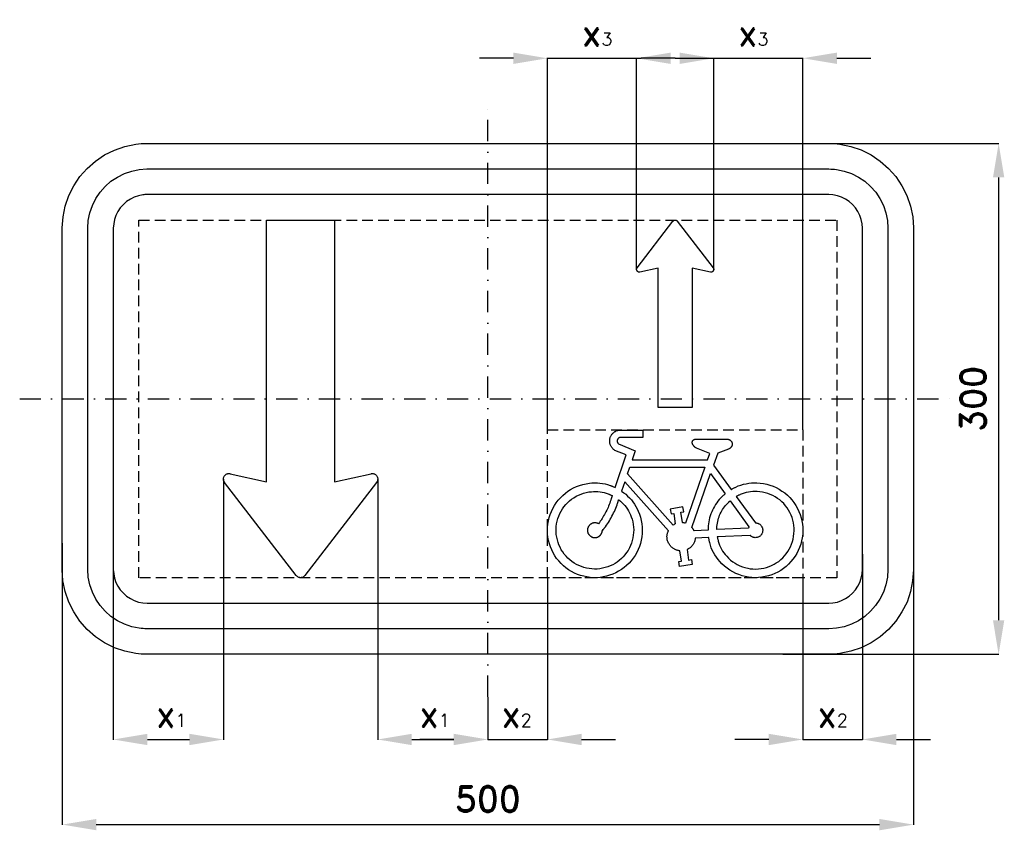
# Model space of a CAD drawing. Header units: millimetres. Extents: x -275 to 303, y -253 to 223.
import ezdxf

# ---------------------------------------------------------------- set-up
doc = ezdxf.new("R2010")
doc.units = ezdxf.units.MM
doc.header["$LTSCALE"] = 5
doc.linetypes.add('ČERCHOVANÁX2', pattern=[2, 1, -0.5, 0, -0.5])
doc.linetypes.add('ČÁRKOVANÁX2', pattern=[1.5, 1, -0.5])
doc.layers.add('Kóty', color=2, linetype='Continuous')
doc.layers.add('Značka', color=7, linetype='Continuous')
doc.styles.get("Standard").update_dxf_attribs({"font": 'romand.shx', "height": 15})
doc.dimstyles.get("Standard").update_dxf_attribs({"dimtxt": 15, "dimasz": 20, "dimexe": 0.18, "dimexo": 0.0625, "dimgap": 7.5, "dimtad": 1, "dimdec": 0, "dimzin": 0, "dimdsep": 46, "dimtxsty": 'Standard', "dimcen": 0.09, "dimadec": 0, "dimazin": 0, "dimtfac": 1, "dimtdec": 0, "dimtofl": 0, "dimtmove": 0, "dimatfit": 3, "dimfxl": 1, "dimtolj": 1, "dimtzin": 0, "dimarcsym": 0})

# ---------------------------------------------------------------- blocks, each defined once
blk = doc.blocks.new('*D0')
at = {"layer": 'Defpoints', "color": 0, "transparency": 16777216}
for p in [(-250, -84.68), (250, -84.68), (250, -250)]:
    blk.add_point(p, dxfattribs=at)
at = {"layer": 'Kóty', "color": 0, "lineweight": -2, "transparency": 16777216}
for p, q in [((-250, -84.74), (-250, -250.18)), ((250, -84.74), (250, -250.18)), ((-230, -250), (230, -250))]:
    blk.add_line(p, q, dxfattribs=at)
at = {"layer": 'Kóty', "color": 0, "transparency": 16777216}
for points in [[(-230, -246.67), (-230, -253.33), (-250, -250)], [(230, -246.67), (230, -253.33), (250, -250)]]:
    blk.add_solid(points, dxfattribs=at)
at = {"layer": 'Kóty', "color": 0, "transparency": 16777216, "insert": (0, -235), "char_height": 15, "attachment_point": 5}
blk.add_mtext('\\A1;500', dxfattribs=at)
blk = doc.blocks.new('*D1')
at = {"layer": 'Defpoints', "color": 0, "transparency": 16777216}
for p in [(173.22, 150), (173.22, -150), (300, -150)]:
    blk.add_point(p, dxfattribs=at)
at = {"layer": 'Kóty', "color": 0, "lineweight": -2, "transparency": 16777216}
for p, q in [((173.28, 150), (300.18, 150)), ((300, 130), (300, -130)), ((173.28, -150), (300.18, -150))]:
    blk.add_line(p, q, dxfattribs=at)
at = {"layer": 'Kóty', "color": 0, "transparency": 16777216}
for points in [[(296.67, 130), (303.33, 130), (300, 150)], [(296.67, -130), (303.33, -130), (300, -150)]]:
    blk.add_solid(points, dxfattribs=at)
at = {"layer": 'Kóty', "color": 0, "transparency": 16777216, "insert": (285, 0), "char_height": 15, "attachment_point": 5, "rotation": 90}
blk.add_mtext('\\A1;300', dxfattribs=at)

msp = doc.modelspace()

# ---------------------------------------------------------------- linework, layer by layer
at = {"layer": 'Kóty'}
for p, q in [((15, 200), (-5, 200)), ((35, -18.2), (35, 200.18)), ((87.35, 76.03), (87.35, 200.18)), ((110, 200), (90, 200)), ((110, 200), (130, 200)), ((132.66, 76.02), (132.66, 200.18)), ((185, -18.2), (185, 200.18)), ((205, 200), (225, 200)), ((-155.35, -47.11), (-155.35, -200.18)), ((-64.73, -47.11), (-64.73, -200.18)), ((-220, -77.3), (-220, -200.18)), ((220, -91.18), (220, -200.18)), ((35, -105.06), (35, -200.18)), ((185, -105.06), (185, -200.18)), ((0, -175.06), (0, -200.18)), ((0, -175.12), (0, -200.18)), ((-200, -200), (-175.35, -200)), ((-44.73, -200), (-20, -200)), ((-20, -200), (-40, -200)), ((55, -200), (75, -200)), ((165, -200), (145, -200)), ((240, -200), (260, -200))]:
    msp.add_line(p, q, dxfattribs=at)
for points in [[(35, 200), (90, 200)], [(130, 200), (185, 200)], [(0, -200), (35, -200)], [(185, -200), (220, -200)]]:
    msp.add_lwpolyline(points, dxfattribs=at)
at = {"layer": 'Kóty', "color": 6, "linetype": 'ČÁRKOVANÁX2', "ltscale": 1.25}
msp.add_lwpolyline([(35, -18.27), (185, -18.27), (185, -105), (35, -105)], close=True, dxfattribs=at)
at = {"layer": 'Kóty'}
for points in [[(15, 203.33), (15, 196.67), (35, 200)], [(107.35, 203.33), (107.35, 196.67), (87.35, 200)], [(112.66, 203.33), (112.66, 196.67), (132.66, 200)], [(205, 203.33), (205, 196.67), (185, 200)], [(-200, -196.67), (-200, -203.33), (-220, -200)], [(-175.35, -196.67), (-175.35, -203.33), (-155.35, -200)], [(-44.73, -196.67), (-44.73, -203.33), (-64.73, -200)], [(-20, -196.67), (-20, -203.33), (0, -200)], [(-20, -196.67), (-20, -203.33), (0, -200)], [(55, -196.67), (55, -203.33), (35, -200)], [(165, -196.67), (165, -203.33), (185, -200)], [(240, -196.67), (240, -203.33), (220, -200)]]:
    msp.add_solid(points, dxfattribs=at)
at = {"layer": 'Značka', "color": 6, "linetype": 'ČERCHOVANÁX2', "ltscale": 2.5}
for points in [[(0, -175), (0, 175)], [(-275, 0), (275, 0)]]:
    msp.add_lwpolyline(points, dxfattribs=at)
at = {"layer": 'Značka', "color": 5}
for points in [[(-200, -150), (-200.2, -150), (-200.4, -150, -0.03216), (-206.8, -149.55), (-213.2, -148.23), (-219.3, -146.15), (-225.1, -143.24), (-230.5, -139.64), (-235.4, -135.35), (-239.6, -130.5), (-243.2, -125.11), (-246.1, -119.33), (-248.2, -113.19), (-249.6, -106.85), (-250, -100.39), (-250, -100.2), (-250, -100), (-250, 100), (-250, 100.2), (-250, 100.39), (-249.5, 106.85), (-248.2, 113.19), (-246.2, 119.33), (-243.2, 125.11), (-239.6, 130.5), (-235.4, 135.35), (-230.5, 139.65), (-225.1, 143.24), (-219.3, 146.13), (-213.2, 148.23), (-206.8, 149.57, -0.036733), (-200.4, 150), (-200.2, 150), (-200, 150), (200, 150), (200.2, 150), (200.4, 150, -0.03216), (206.8, 149.55), (213.2, 148.23), (219.3, 146.15), (225.1, 143.24), (230.5, 139.64), (235.4, 135.35), (239.6, 130.5), (243.2, 125.11), (246.1, 119.33), (248.2, 113.19), (249.6, 106.85), (250, 100.39), (250, 100.2), (250, 100), (250, -100), (250, -100.2), (250, -100.39), (249.5, -106.85), (248.2, -113.19), (246.2, -119.33), (243.2, -125.11), (239.6, -130.5), (235.4, -135.35), (230.5, -139.65), (225.1, -143.24), (219.3, -146.13), (213.2, -148.23), (206.8, -149.57, -0.036738), (200.4, -150), (200.2, -150), (200, -150), (-200, -150)], [(-200, -135), (-200.1, -135), (-200.3, -135, -0.032139), (-204.8, -134.68), (-209.2, -133.76), (-213.5, -132.31), (-217.6, -130.26), (-221.4, -127.75), (-224.7, -124.75), (-227.8, -121.35), (-230.3, -117.58), (-232.3, -113.53), (-233.8, -109.24), (-234.7, -104.79), (-235, -100.28), (-235, -100.14), (-235, -100), (-235, 100), (-235, 100.14), (-235, 100.28), (-234.7, 104.79), (-233.8, 109.24), (-232.3, 113.53), (-230.3, 117.58), (-227.7, 121.35), (-224.7, 124.75), (-221.4, 127.75), (-217.6, 130.26), (-213.5, 132.29), (-209.2, 133.76), (-204.8, 134.7), (-200.3, 135), (-200.1, 135), (-200, 135), (200, 135), (200.1, 135), (200.3, 135, -0.032139), (204.8, 134.68), (209.2, 133.76), (213.5, 132.31), (217.6, 130.26), (221.4, 127.75), (224.7, 124.75), (227.8, 121.35), (230.3, 117.58), (232.3, 113.53), (233.8, 109.24), (234.7, 104.79), (235, 100.28), (235, 100.14), (235, 100), (235, -100), (235, -100.14), (235, -100.28), (234.7, -104.79), (233.8, -109.24), (232.3, -113.53), (230.3, -117.58), (227.7, -121.35), (224.7, -124.75), (221.4, -127.75), (217.6, -130.26), (213.5, -132.29), (209.2, -133.76), (204.8, -134.7), (200.3, -135), (200.1, -135), (200, -135), (-200, -135)], [(-200, -120), (200, -120), (200.1, -120), (200.2, -120), (202.7, -119.82), (205.3, -119.29), (207.7, -118.46), (210, -117.29), (212.2, -115.86), (214.1, -114.14), (215.9, -112.2), (217.3, -110.05), (218.5, -107.73), (219.3, -105.28), (219.8, -102.74), (220, -100.16), (220, -100.08), (220, -100), (220, 100), (220, 100.08), (220, 100.16), (219.8, 102.74), (219.3, 105.28), (218.5, 107.73), (217.3, 110.05), (215.9, 112.2), (214.1, 114.14), (212.2, 115.86), (210, 117.29), (207.7, 118.45), (205.3, 119.29), (202.7, 119.83), (200.2, 120), (200.1, 120), (200, 120), (-200, 120), (-200.1, 120), (-200.2, 120, 0.032114), (-202.7, 119.82), (-205.3, 119.29), (-207.7, 118.46), (-210, 117.29), (-212.2, 115.86), (-214.1, 114.14), (-215.9, 112.2), (-217.3, 110.05), (-218.5, 107.73), (-219.3, 105.28), (-219.8, 102.74), (-220, 100.16), (-220, 100.08), (-220, 100), (-220, -100), (-220, -100.08), (-220, -100.16), (-219.8, -102.74), (-219.3, -105.28), (-218.5, -107.73), (-217.3, -110.05), (-215.9, -112.2), (-214.1, -114.14), (-212.2, -115.86), (-210, -117.29), (-207.7, -118.45), (-205.3, -119.29), (-202.7, -119.83), (-200.2, -120), (-200.1, -120), (-200, -120)], [(-130, 105), (-90, 105), (-90, -48.65), (-68.58, -43.94), (-68.43, -43.91, -0.009986), (-68.27, -43.88, -0.052061), (-67.65, -43.87, -0.052192), (-67.03, -43.98, -0.064974), (-66.31, -44.27, -0.064906), (-65.69, -44.74, -0.064728), (-65.19, -45.34, -0.06468), (-64.86, -46.05, -0.06434), (-64.7, -46.81, -0.063084), (-64.74, -47.59, -0.052238), (-64.9, -48.2, -0.057007), (-65.18, -48.76), (-65.27, -48.89), (-65.36, -49.01), (-107.46, -103.75), (-107.56, -103.86), (-107.65, -103.97, -0.048752), (-108.08, -104.37, -0.048795), (-108.59, -104.67, -0.060747), (-109.27, -104.92, -0.060974), (-110, -105, -0.060662), (-110.73, -104.92, -0.059091), (-111.41, -104.67, -0.048866), (-111.92, -104.37, -0.05341), (-112.35, -103.97), (-112.44, -103.86), (-112.54, -103.75), (-154.64, -49.01), (-154.73, -48.89), (-154.82, -48.76, -0.052047), (-155.1, -48.2, -0.052182), (-155.26, -47.59, -0.064965), (-155.3, -46.81, -0.064903), (-155.14, -46.05, -0.064729), (-154.81, -45.34, -0.064612), (-154.31, -44.74, -0.064247), (-153.69, -44.28, -0.063075), (-152.97, -43.98, -0.052287), (-152.35, -43.86, -0.056953), (-151.73, -43.88), (-151.57, -43.91), (-151.42, -43.94), (-130, -48.65), (-130, 105)], [(120, -5), (100, -5), (100, 76.82), (89.29, 74.47), (89.22, 74.45, -0.009986), (89.14, 74.44, -0.052061), (88.83, 74.43, -0.052192), (88.52, 74.49, -0.064974), (88.16, 74.64, -0.064906), (87.85, 74.87, -0.064728), (87.6, 75.17, -0.06468), (87.43, 75.53, -0.06434), (87.35, 75.91, -0.063084), (87.37, 76.3, -0.052238), (87.45, 76.6, -0.057007), (87.59, 76.88), (87.63, 76.94), (87.68, 77.01), (108.73, 104.38), (108.78, 104.43), (108.83, 104.49, -0.048752), (109.04, 104.68, -0.048795), (109.29, 104.84, -0.060747), (109.64, 104.96, -0.060974), (110, 105, -0.060662), (110.36, 104.96, -0.059091), (110.71, 104.84, -0.048866), (110.96, 104.68, -0.05341), (111.18, 104.49), (111.22, 104.43), (111.27, 104.38), (132.32, 77.01), (132.37, 76.94), (132.41, 76.88, -0.052047), (132.55, 76.6, -0.052182), (132.63, 76.3, -0.064965), (132.65, 75.91, -0.064903), (132.57, 75.53, -0.064729), (132.41, 75.17, -0.064612), (132.16, 74.87, -0.064247), (131.85, 74.64, -0.063075), (131.49, 74.49, -0.052287), (131.18, 74.43, -0.056953), (130.87, 74.44), (130.79, 74.45), (130.71, 74.47), (120, 76.82), (120, -5)], [(141.1, -23.7), (141.2, -23.73), (141.4, -23.76), (141.4, -23.77), (141.4, -23.78), (141.5, -23.81), (141.6, -23.85), (141.7, -23.9), (141.9, -23.95), (142, -24.02), (142.1, -24.09), (142.2, -24.16), (142.3, -24.24), (142.5, -24.35), (142.6, -24.46), (142.7, -24.59), (142.8, -24.72), (142.9, -24.85), (143, -25), (143.1, -25.15), (143.2, -25.3), (143.3, -25.46), (143.3, -25.62), (143.4, -25.78), (143.4, -25.95), (143.5, -26.12), (143.5, -26.29), (143.5, -26.46), (143.5, -26.64), (143.5, -26.87), (143.4, -27.1), (143.4, -27.33), (143.3, -27.55), (143.2, -27.77), (143.1, -27.98), (143, -28.18), (142.8, -28.37), (142.7, -28.52), (142.6, -28.67), (142.5, -28.8), (142.3, -28.93), (142.2, -29.05), (142, -29.16), (141.9, -29.23), (141.8, -29.31), (141.7, -29.32), (141.7, -29.34), (141.5, -29.42), (141.3, -29.49), (135, -31.93), (132.5, -38.86), (142.9, -53.23), (143, -53.19), (143.1, -53.16), (143.3, -53.01), (143.6, -52.86), (143.9, -52.67), (144.3, -52.48), (144.6, -52.3), (145, -52.12), (145.3, -51.95), (145.7, -51.78), (147.1, -51.15), (148.6, -50.62), (150.1, -50.17), (151.7, -49.82), (153.2, -49.55), (154.8, -49.38), (156.4, -49.31, -0.011257), (158, -49.33), (159.9, -49.44), (161.9, -49.68), (163.8, -50.06), (165.7, -50.61), (167.6, -51.27), (169.4, -52.09), (171.1, -53.04), (172.7, -54.11), (174.4, -55.26), (175.9, -56.51), (177.3, -57.87), (178.6, -59.35), (179.8, -60.91), (180.9, -62.56), (181.8, -64.29), (182.7, -66.08), (183.4, -67.91), (184, -69.78), (184.5, -71.69), (184.8, -73.64), (185, -75.61), (185, -77.58), (184.9, -79.54), (184.6, -81.5), (184.3, -83.44), (183.8, -85.34), (183.1, -87.21), (182.3, -89.02), (181.4, -90.78), (180.4, -92.45), (179.2, -94.04), (178, -95.56), (176.6, -97), (175.2, -98.34), (173.7, -99.58), (172, -100.69), (170.3, -101.68), (168.6, -102.54), (166.7, -103.26), (164.8, -103.86), (162.9, -104.36), (161, -104.72), (159, -104.94), (157.1, -105), (155.1, -104.93), (153.1, -104.7), (151.2, -104.33), (149.3, -103.82), (147.4, -103.21), (145.6, -102.48), (143.8, -101.61), (142.1, -100.6), (140.5, -99.48), (139, -98.24), (137.5, -96.89), (136.2, -95.44), (135.2, -94.23), (134.2, -92.97), (133.3, -91.65), (132.5, -90.28), (131.8, -88.88), (131.2, -87.43), (130.7, -85.94), (130.3, -84.43), (130.2, -84.05), (130.1, -83.66), (130, -83.28), (129.9, -82.89), (129.9, -82.51), (129.8, -82.12), (129.7, -81.81), (129.7, -81.5), (129.7, -81.43), (129.6, -81.35), (121.8, -81.74), (121.8, -82.17), (121.8, -82.2), (121.8, -82.22), (121.7, -82.3), (121.7, -82.39), (121.7, -82.5), (121.7, -82.61), (121.6, -83.03), (121.5, -83.45), (121.3, -83.86), (121.2, -84.27), (121, -84.67), (120.8, -85.05), (120.6, -85.43), (120.3, -85.79), (120, -86.14), (119.8, -86.48), (119.5, -86.81), (119.2, -87.12), (118.8, -87.4), (118.5, -87.66), (118.1, -87.91), (117.7, -88.13), (117.6, -88.18), (117.6, -88.23), (117.5, -88.27), (117.4, -88.31), (117.4, -88.32), (117.4, -88.33), (117, -88.53), (117.9, -94.63), (119.6, -94.37), (120, -97.22), (112.5, -98.42), (112.1, -95.57), (113.7, -95.31), (112.7, -89.22), (112.3, -89.16), (111.9, -89.1), (111.8, -89.08), (111.8, -89.07), (111.5, -89), (111.1, -88.91), (110.8, -88.79), (110.4, -88.65), (110, -88.5), (109.7, -88.32), (109.4, -88.13), (109, -87.92), (108.6, -87.64), (108.2, -87.34), (107.9, -87.02), (107.5, -86.67), (107.2, -86.31), (106.9, -85.92), (106.6, -85.52), (106.4, -85.1), (106.1, -84.67), (105.9, -84.22), (105.7, -83.77), (105.6, -83.3), (105.4, -82.83), (105.4, -82.34), (105.3, -81.86), (105.3, -81.37), (105.2, -80.97), (105.2, -80.58), (105.3, -80.19), (105.3, -79.8), (105.4, -79.41), (105.5, -79.03), (105.6, -78.65), (105.7, -78.28), (105.7, -78.19), (105.8, -78.1), (105.8, -78), (105.8, -77.91), (105.9, -77.82), (105.9, -77.73), (105.9, -77.66), (106, -77.59), (106, -77.57), (106, -77.55), (80.4, -48.66), (78.5, -54.16), (79.8, -55.09), (79.8, -55.13), (79.9, -55.18), (80.1, -55.37), (80.4, -55.56), (80.7, -55.8), (81, -56.05), (82.1, -57.07), (83.2, -58.16), (84.3, -59.31), (85.2, -60.53), (86.1, -61.8), (86.9, -63.12), (87.6, -64.5), (88.3, -65.91), (89, -67.7), (89.7, -69.54), (90.1, -71.41), (90.5, -73.32), (90.7, -75.25), (90.7, -77.19), (90.6, -79.12), (90.4, -81.05), (90.1, -82.96), (89.6, -84.85), (89.1, -86.69), (88.3, -88.49), (87.5, -90.24), (86.5, -91.9), (85.4, -93.5), (84.2, -95.01), (82.9, -96.47), (81.5, -97.83), (80.1, -99.09), (78.5, -100.23), (76.8, -101.26), (75.1, -102.16), (73.4, -102.93), (71.5, -103.59), (69.7, -104.14), (67.8, -104.57), (65.9, -104.86), (63.9, -105), (62, -105.01), (60.1, -104.87), (58.1, -104.59), (56.3, -104.17), (54.4, -103.67), (52.6, -103.03), (50.8, -102.27), (49.1, -101.36), (47.4, -100.34), (45.8, -99.2), (44.4, -97.95), (43, -96.6), (41.7, -95.18), (40.4, -93.67), (39.3, -92.09), (38.4, -90.41), (37.5, -88.68), (36.8, -86.88), (36.2, -85.04), (35.7, -83.15), (35.3, -81.25), (35.1, -79.33), (35, -77.4), (35, -75.46), (35.2, -73.53), (35.6, -71.62), (36, -69.74), (36.6, -67.9), (37.3, -66.09), (38.1, -64.33), (39.1, -62.63), (40.1, -61.01), (41.3, -59.47), (42.6, -58.03), (44, -56.68), (45.5, -55.43), (47, -54.27), (48.6, -53.21), (50.3, -52.27), (52.1, -51.46), (53.9, -50.77), (55.8, -50.23), (57.7, -49.82), (59.6, -49.54), (61.1, -49.37), (62.7, -49.29, -0.016811), (64.3, -49.31), (65.8, -49.42), (67.3, -49.62), (68.9, -49.93), (70.3, -50.33), (71.8, -50.82), (72.2, -50.95), (72.5, -51.09), (72.8, -51.2), (73.1, -51.32), (73.2, -51.35), (73.3, -51.37), (74.7, -51.98), (81.2, -32.92), (74.6, -30.25), (74.4, -30.07), (74.1, -29.88), (74, -29.84), (74, -29.8), (73.8, -29.64), (73.6, -29.47), (73.4, -29.25), (73.2, -29.01), (73, -28.76), (72.8, -28.51), (72.6, -28.24), (72.4, -27.96), (72.2, -27.61), (72.1, -27.25), (71.9, -26.88), (71.8, -26.5), (71.7, -26.11), (71.6, -25.71), (71.6, -25.32), (71.6, -24.92), (71.6, -24.52), (71.6, -24.12), (71.6, -23.72), (71.7, -23.33), (71.8, -22.94), (71.9, -22.56), (72.1, -22.19), (72.3, -21.83), (72.4, -21.48), (72.7, -21.13), (72.9, -20.81), (73.1, -20.5), (73.4, -20.2), (73.7, -19.92), (74, -19.66), (74.3, -19.42), (74.6, -19.24), (74.9, -19.07), (75.1, -18.92), (75.4, -18.78), (75.7, -18.65), (76, -18.55), (76.3, -18.48), (76.5, -18.41), (76.6, -18.4), (76.6, -18.39), (76.9, -18.33), (77.3, -18.28), (91, -18.28), (91, -22.61), (77.9, -22.61), (77.8, -22.62), (77.7, -22.64), (77.6, -22.65), (77.6, -22.65), (77.5, -22.67), (77.5, -22.69), (77.4, -22.72), (77.3, -22.76), (77.2, -22.8), (77.1, -22.85), (77, -22.9), (76.9, -22.95), (76.8, -23.03), (76.7, -23.11), (76.6, -23.19), (76.5, -23.29), (76.4, -23.38), (76.3, -23.49), (76.3, -23.6), (76.2, -23.71), (76.2, -23.82), (76.1, -23.94), (76.1, -24.06), (76, -24.19), (76, -24.31), (76, -24.44), (76, -24.57), (75.9, -24.7), (75.9, -24.83), (76, -24.96), (76, -25.09), (76, -25.21), (76, -25.34), (76.1, -25.46), (76.1, -25.58), (76.2, -25.7), (76.2, -25.79), (76.3, -25.88), (76.3, -25.97), (76.4, -26.05), (76.5, -26.13), (76.5, -26.21), (76.6, -26.26), (76.7, -26.32), (76.7, -26.33), (76.7, -26.35), (76.8, -26.41), (76.8, -26.47), (86.6, -30.45), (84.8, -35.79), (129, -35.79), (130.3, -32.11), (122.6, -28.94), (122.5, -28.86), (122.3, -28.78), (122.2, -28.76), (122.2, -28.74), (122.1, -28.66), (121.9, -28.58), (121.8, -28.47), (121.6, -28.36), (121.5, -28.23), (121.3, -28.1), (121.2, -27.96), (121, -27.82), (120.9, -27.63), (120.7, -27.44), (120.6, -27.24), (120.4, -27.03), (120.3, -26.82), (120.2, -26.59), (120.1, -26.36), (120.1, -26.12), (120, -25.99), (120, -25.86), (120, -25.72), (120, -25.59), (120, -25.45), (120, -25.32), (120, -25.19), (120.1, -25.06), (120.1, -24.93), (120.1, -24.8), (120.2, -24.68), (120.3, -24.57), (120.3, -24.45), (120.4, -24.35), (120.5, -24.25), (120.6, -24.16), (120.7, -24.09), (120.8, -24.02), (120.9, -23.96), (121, -23.9), (121.1, -23.86), (121.2, -23.81), (121.2, -23.78), (121.3, -23.76), (121.3, -23.75), (121.4, -23.75), (121.5, -23.72), (121.6, -23.7), (141.1, -23.7)], [(157.1, -72.82), (157.3, -72.83), (157.3, -72.83), (157.3, -72.83), (157.4, -72.83), (157.4, -72.83), (157.5, -72.84), (157.6, -72.84), (157.8, -72.87), (158, -72.91), (158.3, -72.97), (158.5, -73.04), (158.7, -73.12), (159, -73.22), (159.2, -73.33), (159.4, -73.46), (159.7, -73.63), (159.9, -73.81), (160.1, -74.01), (160.4, -74.23), (160.6, -74.47), (160.7, -74.72), (160.9, -74.98), (161, -75.26), (161.2, -75.54), (161.3, -75.82), (161.4, -76.12), (161.4, -76.42), (161.5, -76.73), (161.5, -77.04), (161.5, -77.34), (161.4, -77.65), (161.4, -77.95), (161.3, -78.26), (161.3, -78.55), (161.1, -78.84), (161, -79.12), (160.9, -79.39), (160.7, -79.64), (160.5, -79.89), (160.3, -80.12), (160.1, -80.34), (159.9, -80.55), (159.6, -80.73), (159.4, -80.89), (159.1, -81.04), (158.8, -81.16), (158.5, -81.27), (158.2, -81.36), (157.9, -81.43), (157.6, -81.47), (157.3, -81.49), (157, -81.5), (156.7, -81.47), (156.4, -81.43), (156.1, -81.36), (155.8, -81.3), (155.6, -81.22), (155.4, -81.13), (155.2, -81.02), (154.9, -80.9), (154.7, -80.77), (154.6, -80.66), (154.4, -80.53), (154.4, -80.5), (154.3, -80.47), (154.2, -80.3), (154, -80.13), (134.7, -81.1), (134.7, -81.16), (134.8, -81.22), (134.8, -81.47), (134.9, -81.72), (134.9, -82.03), (135, -82.34), (135.1, -82.65), (135.2, -82.96), (135.2, -83.27), (135.3, -83.58), (135.7, -84.8), (136.1, -85.99), (136.7, -87.15), (137.3, -88.28), (137.9, -89.38), (138.6, -90.44), (139.4, -91.45), (140.3, -92.42), (141.4, -93.58), (142.6, -94.66), (143.8, -95.65), (145.2, -96.54), (146.5, -97.33), (148, -98.01), (149.5, -98.58), (151, -99.05), (152.6, -99.44), (154.1, -99.73), (155.7, -99.89), (157.3, -99.93), (158.9, -99.87), (160.5, -99.67), (162.1, -99.36), (163.6, -98.94), (165.2, -98.45), (166.6, -97.85), (168.1, -97.14), (169.4, -96.33), (170.8, -95.42), (172, -94.41), (173.2, -93.32), (174.2, -92.14), (175.3, -90.91), (176.2, -89.61), (177, -88.25), (177.8, -86.83), (178.4, -85.36), (178.9, -83.84), (179.3, -82.3), (179.6, -80.72), (179.8, -79.14), (179.9, -77.54), (179.9, -75.94), (179.8, -74.35), (179.5, -72.77), (179.1, -71.21), (178.7, -69.69), (178.1, -68.2), (177.4, -66.75), (176.6, -65.34), (175.8, -64), (174.8, -62.72), (173.8, -61.52), (172.6, -60.4), (171.4, -59.37), (170.1, -58.43), (168.8, -57.55), (167.4, -56.77), (165.9, -56.1), (164.4, -55.54), (162.9, -55.08), (161.3, -54.74), (159.7, -54.52), (158.2, -54.4), (156.9, -54.36, 0.015545), (155.6, -54.39), (154.3, -54.5), (153, -54.69), (151.8, -54.95), (150.5, -55.29), (149.3, -55.72), (148.2, -56.22), (147.9, -56.35), (147.6, -56.48), (147.3, -56.62), (147, -56.76), (146.7, -56.91), (146.5, -57.06), (146.2, -57.17), (146, -57.29), (145.9, -57.32), (145.9, -57.35), (157.1, -72.82)]]:
    msp.add_lwpolyline(points, format="xyb", dxfattribs=at)
at = {"layer": 'Značka', "color": 6, "linetype": 'ČÁRKOVANÁX2', "ltscale": 1.25}
msp.add_lwpolyline([(-205, -105), (-205, 105), (205, 105), (205, -105), (-205, -105)], dxfattribs=at)
at = {"layer": 'Značka', "color": 5}
for points in [[(109.2, -67.28), (110.1, -73.38), (110.1, -73.41), (110, -73.44), (109.7, -73.58), (109.4, -73.74), (109.2, -73.9), (108.9, -74.07), (108.8, -74.12), (108.8, -74.16), (82, -43.94), (83.3, -40.12), (127.5, -40.12), (116, -73.02), (116, -73), (115.9, -72.98), (115.6, -72.89), (115.2, -72.82), (114.9, -72.75), (114.6, -72.71), (114.5, -72.7), (114.4, -72.69), (113.4, -66.59), (115, -66.33), (114.6, -63.48), (107.1, -64.68), (107.6, -67.54), (109.2, -67.28)], [(130.8, -43.86), (139.4, -55.73), (139.3, -55.77), (139.3, -55.81), (139.1, -55.98), (138.9, -56.13), (138.7, -56.34), (138.5, -56.54), (138.2, -56.74), (138, -56.95), (137.8, -57.16), (137.6, -57.37), (136.7, -58.23), (135.9, -59.13), (135.1, -60.07), (134.4, -61.05), (133.7, -62.06), (133.1, -63.1), (132.5, -64.17), (132, -65.26), (131.5, -66.37), (131, -67.5), (130.6, -68.65), (130.2, -69.82), (130, -71), (129.7, -72.19), (129.6, -73.39), (129.4, -74.6), (129.4, -74.9), (129.4, -75.2), (129.4, -75.51), (129.4, -75.81), (129.4, -76.12), (129.3, -76.42), (129.3, -76.66), (129.3, -76.9), (129.3, -76.96), (129.3, -77.02), (121.1, -77.44), (121, -77.33), (121, -77.22), (121, -77.2), (121, -77.18), (120.9, -77.1), (120.9, -77.01), (120.8, -76.91), (120.8, -76.81), (120.7, -76.7), (120.6, -76.6), (120.6, -76.5), (120.5, -76.4), (120.4, -76.3), (120.4, -76.2), (120.3, -76.1), (120.2, -76.01), (120.2, -75.91), (120.1, -75.82), (120, -75.74), (120, -75.67), (120, -75.65), (119.9, -75.63), (119.9, -75.54), (119.8, -75.45), (130.8, -43.86)], [(64.5, -73.13), (64.5, -73.11), (64.4, -73.09), (64.3, -73.02), (64.1, -72.96), (63.9, -72.91), (63.7, -72.87), (63.6, -72.86), (63.6, -72.85), (63.5, -72.84), (63.5, -72.83), (63.3, -72.81), (63.1, -72.8), (62.9, -72.79), (62.7, -72.8), (62.7, -72.8), (62.6, -72.81), (62.5, -72.81), (62.5, -72.81), (62.2, -72.84), (62, -72.88), (61.8, -72.93), (61.5, -73), (61.5, -73.02), (61.4, -73.04), (61.3, -73.07), (61.3, -73.09), (61.1, -73.18), (60.8, -73.29), (60.6, -73.41), (60.4, -73.55), (60.4, -73.59), (60.3, -73.62), (60.3, -73.66), (60.2, -73.69), (60, -73.85), (59.8, -74.01), (59.7, -74.19), (59.5, -74.37), (59.5, -74.42), (59.4, -74.47), (59.4, -74.52), (59.4, -74.57), (59.2, -74.77), (59.1, -74.98), (59, -75.2), (58.9, -75.43), (58.9, -75.49), (58.8, -75.54), (58.8, -75.6), (58.8, -75.66), (58.7, -75.89), (58.6, -76.13), (58.6, -76.37), (58.6, -76.61), (58.5, -76.67), (58.5, -76.74), (58.5, -76.8), (58.5, -76.86), (58.5, -77.1), (58.5, -77.35), (58.5, -77.6), (58.6, -77.84), (58.6, -77.9), (58.6, -77.96), (58.6, -78.02), (58.6, -78.08), (58.7, -78.32), (58.8, -78.56), (58.8, -78.79), (58.9, -79.01), (59, -79.07), (59, -79.12), (59, -79.18), (59.1, -79.23), (59.2, -79.44), (59.3, -79.65), (59.5, -79.85), (59.6, -80.03), (59.7, -80.08), (59.7, -80.12), (59.8, -80.16), (59.8, -80.21), (60, -80.38), (60.2, -80.54), (60.4, -80.69), (60.6, -80.82), (60.6, -80.86), (60.7, -80.89), (60.7, -80.92), (60.8, -80.95), (61, -81.06), (61.2, -81.16), (61.5, -81.24), (61.7, -81.31), (61.8, -81.33), (61.8, -81.34), (61.9, -81.36), (61.9, -81.37), (62.2, -81.42), (62.4, -81.45), (62.7, -81.47), (62.9, -81.48), (63, -81.47), (63, -81.47), (63.1, -81.47), (63.2, -81.47), (63.4, -81.44), (63.7, -81.4), (63.9, -81.35), (64.1, -81.28), (64.2, -81.26), (64.3, -81.24), (64.3, -81.22), (64.4, -81.2), (64.6, -81.11), (64.8, -81.01), (65, -80.89), (65.2, -80.76), (65.3, -80.73), (65.4, -80.69), (65.4, -80.66), (65.5, -80.62), (65.6, -80.47), (65.8, -80.3), (66, -80.13), (66.2, -79.94), (66.2, -79.9), (66.2, -79.85), (66.3, -79.81), (66.3, -79.77), (66.4, -79.61), (66.5, -79.45), (66.6, -79.28), (66.7, -79.1), (66.8, -79.06), (66.8, -79.02), (66.8, -78.97), (66.8, -78.93), (66.9, -78.75), (67, -78.56), (67, -78.37), (67.1, -78.18), (67.1, -78.14), (67.1, -78.09), (67.1, -78.08), (67.1, -78.06), (67.1, -78.02), (67.1, -77.97), (67.1, -77.92), (67.1, -77.87), (67.1, -77.86), (67.1, -77.85), (67.1, -77.83), (67.1, -77.82), (67.1, -77.77), (67.2, -77.73), (67.2, -77.68), (67.2, -77.63), (67.2, -77.62), (67.2, -77.6), (67.8, -76.78), (67.8, -76.74), (67.9, -76.69), (68, -76.53), (68.1, -76.36), (68.3, -76.15), (68.4, -75.94), (69.1, -75.1), (69.7, -74.25), (70.3, -73.38), (70.8, -72.5), (71.4, -71.61), (71.9, -70.7), (72.4, -69.79), (72.9, -68.87), (73.4, -67.93), (73.8, -67), (74.3, -66.05), (74.7, -65.1), (75.1, -64.13), (75.5, -63.16), (75.9, -62.18), (76.2, -61.2), (76.3, -60.95), (76.4, -60.7), (76.5, -60.45), (76.5, -60.2), (76.6, -59.95), (76.7, -59.7), (76.8, -59.51), (76.8, -59.31), (76.8, -59.26), (76.9, -59.21), (77.8, -60.02), (77.9, -60.06), (77.9, -60.1), (78.1, -60.27), (78.3, -60.43), (78.5, -60.65), (78.7, -60.86), (79.6, -61.74), (80.5, -62.67), (81.3, -63.65), (82, -64.69), (82.6, -65.77), (83.2, -66.9), (83.7, -68.05), (84.2, -69.23), (84.7, -70.73), (85.1, -72.25), (85.4, -73.8), (85.6, -75.36), (85.7, -76.94), (85.6, -78.51), (85.4, -80.07), (85.2, -81.62), (84.8, -83.16), (84.4, -84.67), (83.8, -86.14), (83.1, -87.56), (82.4, -88.94), (81.5, -90.25), (80.5, -91.5), (79.5, -92.68), (78.4, -93.81), (77.2, -94.85), (76, -95.81), (74.7, -96.67), (73.3, -97.44), (71.8, -98.1), (70.4, -98.65), (68.9, -99.11), (67.3, -99.48), (65.8, -99.76), (64.2, -99.92), (62.6, -99.95), (61.1, -99.89), (59.5, -99.7), (58, -99.39), (56.4, -98.99), (54.9, -98.5), (53.5, -97.92), (52.1, -97.23), (50.7, -96.44), (49.4, -95.55), (48.2, -94.57), (47, -93.5), (45.9, -92.36), (44.9, -91.16), (44, -89.89), (43.1, -88.56), (42.4, -87.17), (41.7, -85.73), (41.2, -84.25), (40.8, -82.74), (40.5, -81.19), (40.2, -79.63), (40.1, -78.07), (40.1, -76.49), (40.2, -74.92), (40.4, -73.36), (40.7, -71.82), (41.1, -70.3), (41.7, -68.82), (42.3, -67.37), (43, -65.97), (43.8, -64.62), (44.7, -63.33), (45.7, -62.11), (46.8, -60.97), (48, -59.92), (49.2, -58.94), (50.5, -58.03), (51.8, -57.2), (53.2, -56.48), (54.7, -55.86), (56.2, -55.35), (57.7, -54.95), (59.3, -54.67), (60.8, -54.49), (62.1, -54.4), (63.4, -54.38), (64.6, -54.43), (65.9, -54.57), (67.1, -54.77), (68.3, -55.04), (69.5, -55.38), (70.7, -55.8), (71, -55.92), (71.3, -56.04), (71.5, -56.13), (71.8, -56.23), (71.8, -56.26), (71.9, -56.28), (73, -56.8), (73, -56.85), (73, -56.89), (73, -57.07), (72.9, -57.24), (72.8, -57.47), (72.8, -57.69), (72.7, -57.91), (72.6, -58.13), (72.6, -58.35), (72.5, -58.57), (72.2, -59.46), (71.9, -60.33), (71.6, -61.2), (71.3, -62.06), (70.9, -62.92), (70.6, -63.77), (70.2, -64.61), (69.8, -65.44), (69.3, -66.27), (68.9, -67.09), (68.5, -67.91), (68, -68.71), (67.6, -69.51), (67.1, -70.3), (66.7, -70.92), (66.3, -71.53), (66.2, -71.69), (66, -71.84), (65.5, -72.6), (65, -73.35), (64.8, -73.24), (64.5, -73.13)], [(153.3, -75.07), (153.3, -75.11), (153.3, -75.15), (153.2, -75.3), (153.2, -75.45), (153.1, -75.6), (153, -75.76), (153, -75.8), (153, -75.84), (134.4, -76.77), (134.4, -76.72), (134.4, -76.68), (134.4, -76.48), (134.4, -76.29), (134.4, -76.05), (134.4, -75.81), (134.4, -75.57), (134.5, -75.33), (134.5, -75.09), (134.5, -74.85), (134.6, -73.89), (134.8, -72.94), (135, -72), (135.2, -71.07), (135.5, -70.14), (135.8, -69.23), (136.1, -68.34), (136.5, -67.45), (137, -66.58), (137.4, -65.73), (137.9, -64.89), (138.4, -64.09), (139, -63.31), (139.6, -62.56), (140.3, -61.85), (140.9, -61.16), (141.1, -60.99), (141.3, -60.82), (141.5, -60.66), (141.6, -60.49), (141.8, -60.33), (142, -60.17), (142.1, -60.04), (142.3, -59.91), (142.3, -59.88), (142.3, -59.85), (153.3, -75.07)]]:
    msp.add_lwpolyline(points, dxfattribs=at)

# ---------------------------------------------------------------- texts
at = {"layer": 'Kóty', "char_height": 15, "attachment_point": 1}
for s, insert in [('x{\\H0.5x;3}', (55.09, 222.52)), ('x{\\H0.5x;3}', (146.82, 222.52)), ('x{\\H0.5x;1}', (-195.09, -177.48)), ('x{\\H0.5x;1}', (-40.32, -177.48)), ('x{\\H0.5x;2}', (7.74, -177.48)), ('x{\\H0.5x;2}', (193.43, -177.48))]:
    msp.add_mtext_dynamic_manual_height_columns(s, width=25, gutter_width=125, heights=[0], dxfattribs=dict(at, insert=insert))

# ---------------------------------------------------------------- dimensions: what is measured, and where the dimension line sits
at = {"layer": 'Kóty'}
dim = msp.add_linear_dim(base=(300, -150), p1=(173.22, 150), p2=(173.22, -150), angle=90, dimstyle='Standard', dxfattribs=at)
dim.commit()
dim.dimension.update_dxf_attribs({"geometry": '*D1', "text_midpoint": (285, 0)})
dim = msp.add_linear_dim(base=(250, -250), p1=(-250, -84.68), p2=(250, -84.68), dimstyle='Standard', dxfattribs=at)
dim.commit()
dim.dimension.update_dxf_attribs({"geometry": '*D0', "text_midpoint": (0, -235)})

doc.saveas('drawing.dxf')
